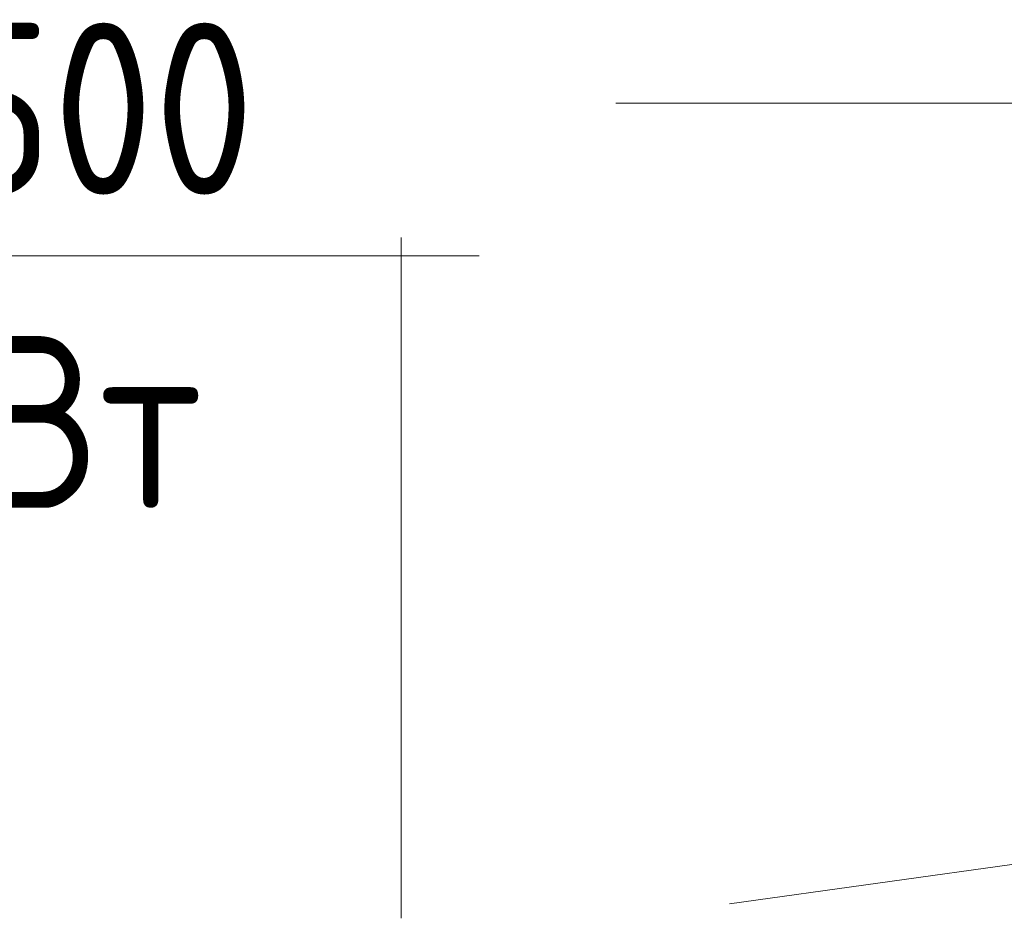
# Model space of a CAD drawing. Header units: millimetres. Extents: x 38570 to 76040, y -5041 to 9267.
# Tile 70 of 169: x 49320 to 50037, y 6783 to 7437. Entities that reach past the tile are written whole.
import ezdxf

# ---------------------------------------------------------------- set-up
doc = ezdxf.new("R2010")
doc.units = ezdxf.units.MM
doc.layers.add('M-EQPM-___-IDEN', color=50, linetype='Continuous', lineweight=20)
doc.layers.add('P-PIPE-____-IDEN', color=2, linetype='Continuous', lineweight=20)
doc.styles.add('GOST Common', font='GOST_Common.ttf', dxfattribs={"width": 0.9, "height": 125})

# ---------------------------------------------------------------- blocks, each defined once
blk = doc.blocks.new('ADSK_M_Оборудование_Отопительный прибор - ADSK_Марка _ ADSK_Тепловая мощность_20-1635446-3D Отопление left')
at = {"layer": 'M-EQPM-___-IDEN'}
blk.add_line((43388.57, 8590.27), (44388.57, 8590.27), dxfattribs=at)

msp = doc.modelspace()

# ---------------------------------------------------------------- linework, layer by layer
at = {"layer": 'M-EQPM-___-IDEN'}
for p, q in [((49597.63, 7376.01), (50433.77, 7376.01)), ((49597.63, 6782.91), (49597.63, 7376.01))]:
    msp.add_line(p, q, dxfattribs=at)
at = {"layer": 'P-PIPE-____-IDEN'}
msp.add_line((49836.57, 6793.34), (50570.72, 6896.25), dxfattribs=at)

# ---------------------------------------------------------------- block references
at = {"layer": 'M-EQPM-___-IDEN'}
msp.add_blockref('ADSK_M_Оборудование_Отопительный прибор - ADSK_Марка _ ADSK_Тепловая мощность_20-1635446-3D Отопление left', (5265.94, -1325.38), dxfattribs=at)

# ---------------------------------------------------------------- texts
at = {"layer": 'M-EQPM-___-IDEN', "lineweight": 9, "insert": (49214.57, 7206.64), "char_height": 125, "width": 331.8986, "attachment_point": 1, "style": 'GOST Common', "bg_fill": 3, "box_fill_scale": 1.25, "bg_fill_color": 256, "bg_fill_true_color": 13158600, "bg_fill_transparency": 0}
msp.add_mtext('кВт', dxfattribs=at)

# ---------------------------------------------------------------- next in the draw order: texts
at = {"layer": 'M-EQPM-___-IDEN', "lineweight": 9, "insert": (48748.61, 7434.55), "char_height": 125, "width": 974.0503, "attachment_point": 1, "style": 'GOST Common', "bg_fill": 3, "box_fill_scale": 1.25, "bg_fill_color": 256, "bg_fill_true_color": 13158600, "bg_fill_transparency": 0}
msp.add_mtext('22-600x500', dxfattribs=at)

doc.saveas('drawing.dxf')
